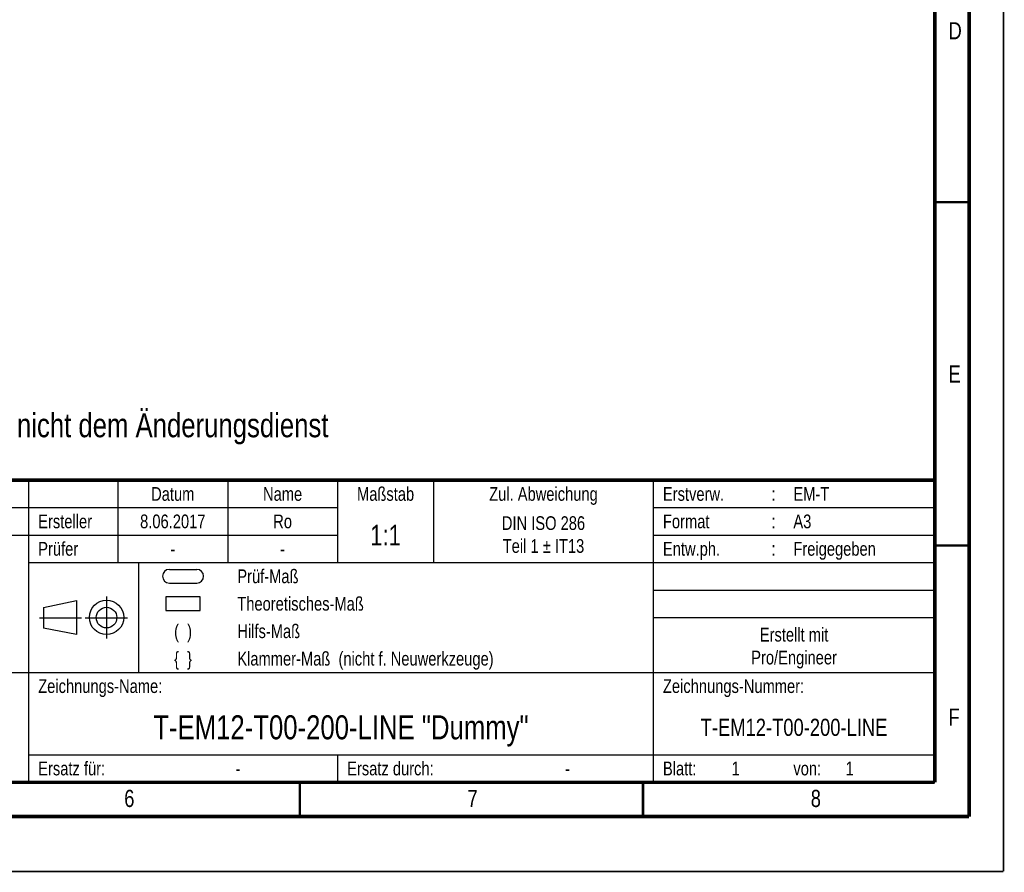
# Model space of a CAD drawing. Extents: x 0 to 420, y 0 to 297.
# Tile 10 of 30: x 277 to 420, y 0 to 124. Entities that reach past the tile are written whole.
import ezdxf

# ---------------------------------------------------------------- set-up
doc = ezdxf.new("R2010")
doc.units = 0
doc.header["$LTSCALE"] = 23.1
for name, color, linetype in [('_NOTIZEN', 7, 'CONTINUOUS'), ('T-EM12-T00-200-LINE_DXF_FORMAT', 7, 'CONTINUOUS'), ('T-EM12-T00-200-LINE_DXF_TEXT', 7, 'CONTINUOUS'), ('T-EM12-T00-2DXF_CONTINUOUS_LINE', 7, 'CONTINUOUS')]:
    doc.layers.add(name, color=color, linetype=linetype)
doc.styles.get("Standard").update_dxf_attribs({"font": 'txt', "width": 0.8})

# ---------------------------------------------------------------- blocks, each defined once
blk = doc.blocks.new('PROJEKTIONSMETHODE_BL0', base_point=(286, 37))
at = {"layer": 'T-EM12-T00-2DXF_CONTINUOUS_LINE', "color": 5, "linetype": 'CONTINUOUS'}
for p, q in [((280.15, 38.46), (284.98, 39.46)), ((284.98, 39.46), (284.98, 34.5)), ((280.15, 38.46), (280.15, 35.45)), ((284.98, 34.5), (280.15, 35.45))]:
    blk.add_line(p, q, dxfattribs=at)
at = {"layer": 'T-EM12-T00-2DXF_CONTINUOUS_LINE', "color": 9, "linetype": 'CONTINUOUS'}
for p, q in [((289.34, 40.05), (289.34, 33.95)), ((279.61, 36.95), (285.7, 36.95)), ((286.25, 36.95), (292.39, 36.95))]:
    blk.add_line(p, q, dxfattribs=at)
at = {"layer": 'T-EM12-T00-2DXF_CONTINUOUS_LINE', "color": 5, "linetype": 'CONTINUOUS'}
for centre, radius in [((289.35, 37.01), 2.5), ((289.35, 36.98), 1.5)]:
    blk.add_circle(centre, radius, dxfattribs=at)
blk = doc.blocks.new('PRUEF_BEMASSUNG_BL1', base_point=(300.5, 43))
at = {"layer": 'T-EM12-T00-2DXF_CONTINUOUS_LINE', "color": 7, "linetype": 'CONTINUOUS'}
for p, q in [((298.5, 44), (302.5, 44)), ((298.5, 42), (302.5, 42))]:
    blk.add_line(p, q, dxfattribs=at)
for centre, start, end in [((298.5, 43), 90, 270), ((302.5, 43), 270, 90)]:
    blk.add_arc(centre, 1, start, end, dxfattribs=at)
blk = doc.blocks.new('THEORETISCHE_BEMASSUNG_BL2', base_point=(300.5, 39))
at = {"layer": 'T-EM12-T00-2DXF_CONTINUOUS_LINE', "color": 7, "linetype": 'CONTINUOUS'}
for p, q in [((298, 40), (298, 38)), ((303, 40), (298, 40)), ((303, 38), (303, 40)), ((298, 38), (303, 38))]:
    blk.add_line(p, q, dxfattribs=at)

msp = doc.modelspace()

# ---------------------------------------------------------------- linework, layer by layer
at = {"layer": 'T-EM12-T00-200-LINE_DXF_FORMAT', "color": 2, "linetype": 'CONTINUOUS'}
for p, q in [((225, 57), (410, 57)), ((278, 57), (278, 13)), ((291, 57), (291, 45)), ((307, 57), (307, 45)), ((323, 57), (323, 45)), ((337, 57), (337, 45)), ((369, 57), (369, 13)), ((410, 57), (410, 13)), ((225, 53), (323, 53)), ((369, 53), (410, 53)), ((225, 49), (323, 49)), ((369, 49), (410, 49)), ((278, 45), (410, 45)), ((294, 45), (294, 29)), ((369, 41), (410, 41)), ((369, 37), (410, 37)), ((225, 29), (410, 29)), ((278, 17), (410, 17)), ((323, 17), (323, 13)), ((225, 13), (410, 13))]:
    msp.add_line(p, q, dxfattribs=at)
at = {"layer": 'T-EM12-T00-200-LINE_DXF_FORMAT', "color": 9, "linetype": 'CONTINUOUS', "const_width": 0.25}
for points in [[(420, 0), (420, 297)], [(0, 0), (420, 0)]]:
    msp.add_lwpolyline(points, dxfattribs=at)
at = {"layer": 'T-EM12-T00-200-LINE_DXF_FORMAT', "color": 7, "linetype": 'CONTINUOUS'}
for points, const_width in [([(415, 8), (415, 292)], 0.5), ([(410, 13), (410, 287)], 0.5), ([(410, 97.5), (415, 97.5)], 0.35), ([(225, 57), (410, 57)], 0.5), ([(410, 47.5), (415, 47.5)], 0.35), ([(20, 13), (410, 13)], 0.5), ([(317.5, 8), (317.5, 13)], 0.35), ([(367.5, 8), (367.5, 13)], 0.35), ([(15, 8), (415, 8)], 0.5)]:
    msp.add_lwpolyline(points, dxfattribs=dict(at, const_width=const_width))

# ---------------------------------------------------------------- block references
at = {"layer": 'T-EM12-T00-2DXF_CONTINUOUS_LINE', "color": 2, "linetype": 'CONTINUOUS'}
for name, p in [('PRUEF_BEMASSUNG_BL1', (300.5, 43)), ('PROJEKTIONSMETHODE_BL0', (286, 37)), ('THEORETISCHE_BEMASSUNG_BL2', (300.5, 39))]:
    msp.add_blockref(name, p, dxfattribs=at)

# ---------------------------------------------------------------- texts
at = {"layer": '_NOTIZEN', "color": 5, "linetype": 'CONTINUOUS'}
for s, insert, char_height, width, attachment_point in [('Prüf-Maß', (308.4, 44), 2, 17.571429, 1), ('Theoretisches-Maß', (308.4, 40), 2, 36.285714, 1), ('(  )', (300.5, 36), 2, 7.285714, 2), ('Hilfs-Maß', (308.4, 36), 2, 18.714286, 1), ('Erstellt mit\\PPro/Engineer', (389.5, 35.5), 2, 25.071429, 2), ('\\{  \\}', (300.5, 32), 2, 8.142857, 2), ('Klammer-Maß  (nicht f. Neuwerkzeuge)', (308.4, 32), 2, 76.571429, 1), ('Zeichnungs-Name:', (279.4, 28), 2, 33.5, 1), ('Zeichnungs-Nummer:', (370.4, 28), 2, 38.214286, 1), ('T-EM12-T00-200-LINE "Dummy"', (323.5, 22.75), 3.5, 107, 2), ('T-EM12-T00-200-LINE', (389.5, 22.25), 2.5, 54.017857, 2), ('Ersatz für:', (279.4, 16), 2, 21.428571, 1), ('Ersatz durch:', (324.4, 16), 2, 25.928571, 1), ('Blatt:', (370.4, 16), 2, 10.5, 1), ('1', (380.4, 16), 2, 1.714286, 1), (' 1', (396.4, 16), 2, 4.071429, 1), ('-', (308.5, 16), 2, 2.142857, 2), ('-', (356.5, 16), 2, 2.142857, 2), ('von:', (389.4, 16), 2, 7.5, 1)]:
    msp.add_mtext(s, dxfattribs=dict(at, insert=insert, char_height=char_height, width=width, attachment_point=attachment_point))
at = {"layer": 'T-EM12-T00-200-LINE_DXF_FORMAT', "color": 5, "linetype": 'CONTINUOUS'}
for s, insert, char_height, width, attachment_point in [('D', (412, 123.7288), 2.5, 3.392857, 1), ('E', (412, 73.7288), 2.5, 2.678571, 1), ('Datum', (299, 56), 2, 11.5, 2), ('Name', (315, 56), 2, 9.428571, 2), ('Maßstab', (330, 56), 2, 15.428571, 2), ('Zul. Abweichung', (353, 56), 2, 32, 2), ('Erstverw.', (370.4, 56), 2, 18.857143, 1), ('EM-T', (389.4, 56), 2, 9.428571, 1), (':', (386.5, 56), 2, 1.071429, 2), ('Ersteller', (279.4, 52), 2, 17.142857, 1), ('8.06.2017', (299, 52), 2, 19.285714, 2), ('Ro', (315, 52), 2, 4.5, 2), ('DIN ISO 286\\PTeil 1 \\Fgdt;{\\Fgdt;`}\\Ftxt; IT13', (353, 51.75), 2, 28.678571, 2), ('Format', (370.4, 52), 2, 12.857143, 1), ('A3', (389.4, 52), 2, 4.714286, 1), ('1:1', (330, 50.5), 3, 6.75, 2), (':', (386.5, 52), 2, 1.071429, 2), ('Prüfer', (279.4, 48), 2, 12.214286, 1), ('Entw.ph.', (370.4, 48), 2, 16.714286, 1), (':', (386.5, 48), 2, 1.071429, 2), ('Freigegeben', (389.4, 48), 2, 22.785714, 1), ('-', (299, 48), 2, 2.142857, 2), ('-', (315, 48), 2, 2.142857, 2), ('F', (412, 23.7288), 2.5, 2.678571, 1), ('6', (291.9276, 11.8879), 2.5, 2.946429, 1), ('7', (341.9276, 11.8879), 2.5, 2.946429, 1), ('8', (391.9276, 11.8879), 2.5, 2.946429, 1)]:
    msp.add_mtext(s, dxfattribs=dict(at, insert=insert, char_height=char_height, width=width, attachment_point=attachment_point))
at = {"layer": 'T-EM12-T00-200-LINE_DXF_TEXT', "color": 5, "linetype": 'CONTINUOUS', "insert": (225.5156, 66.7584), "char_height": 3.5, "width": 199.5, "attachment_point": 1}
msp.add_mtext('Achtung: Zeichnung unterliegt nicht dem Änderungsdienst', dxfattribs=at)

doc.saveas('drawing.dxf')
